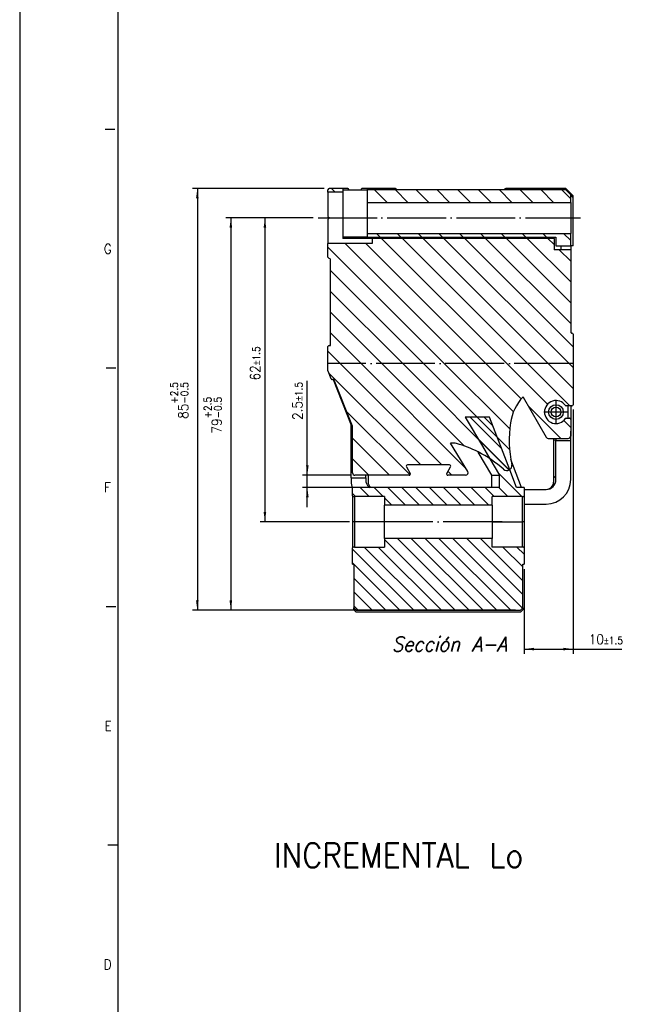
# Model space of a CAD drawing. Header units: inches. Extents: x -381 to 5845, y -418 to 176.
# Tile 2 of 26: x -381 to -257, y -252 to -51. Entities that reach past the tile are written whole.
import ezdxf

# ---------------------------------------------------------------- set-up
doc = ezdxf.new("R2010")
doc.units = ezdxf.units.IN
doc.linetypes.add('DOT_CENTER', pattern=[14, 12, -1, 0, -1])
doc.layers.add('1', color=7, linetype='Continuous')
doc.styles.add('CONVERTER_11', font='txt.shx', dxfattribs={"width": 0.9, "oblique": 15})
doc.styles.add('CONVERTER_12', font='txt.shx', dxfattribs={"width": 0.9})
doc.dimstyles.new('ME10_DIM_10', dxfattribs={"dimtxt": 2, "dimasz": 2, "dimexe": 1, "dimexo": 1, "dimgap": 1, "dimtad": 1, "dimdsep": 46, "dimtxsty": 'CONVERTER_12', "dimsah": 1, "dimcen": 0.09, "dimclrd": 2, "dimclre": 2, "dimclrt": 2, "dimadec": 0, "dimazin": 0, "dimtol": 1, "dimtp": 2.5, "dimtm": 0.5, "dimtfac": 0.75, "dimtdec": 1, "dimtix": 1, "dimtmove": 0, "dimatfit": 3, "dimfxl": 1, "dimtolj": 1, "dimtzin": 0, "dimarcsym": 0})
doc.dimstyles.new('ME10_DIM_11', dxfattribs={"dimtxt": 2, "dimasz": 2, "dimexe": 1, "dimexo": 1, "dimgap": 1, "dimtad": 1, "dimdsep": 46, "dimtxsty": 'CONVERTER_12', "dimsah": 1, "dimcen": 0.09, "dimclrd": 2, "dimclre": 2, "dimclrt": 2, "dimadec": 0, "dimazin": 0, "dimtol": 1, "dimtp": 2.5, "dimtm": 0.5, "dimtfac": 0.75, "dimtdec": 1, "dimtix": 1, "dimtmove": 0, "dimatfit": 3, "dimfxl": 1, "dimtolj": 1, "dimtzin": 0, "dimarcsym": 0})
doc.dimstyles.new('ME10_DIM_12', dxfattribs={"dimtxt": 2, "dimasz": 2, "dimexe": 1, "dimexo": 1, "dimgap": 1, "dimtad": 1, "dimdsep": 46, "dimtxsty": 'CONVERTER_12', "dimsah": 1, "dimcen": 0.09, "dimclrd": 2, "dimclre": 2, "dimclrt": 2, "dimadec": 0, "dimazin": 0, "dimtol": 1, "dimtp": 1.5, "dimtm": 1.5, "dimtfac": 0.75, "dimtdec": 1, "dimtix": 1, "dimtmove": 0, "dimatfit": 3, "dimfxl": 1, "dimtolj": 1, "dimtzin": 0, "dimarcsym": 0})
doc.dimstyles.new('ME10_DIM_13', dxfattribs={"dimtxt": 2, "dimasz": 2, "dimexe": 1, "dimexo": 1, "dimgap": 1, "dimtad": 1, "dimdsep": 46, "dimtxsty": 'CONVERTER_12', "dimsah": 1, "dimcen": 0.09, "dimclrd": 2, "dimclre": 2, "dimclrt": 2, "dimadec": 0, "dimazin": 0, "dimtol": 1, "dimtp": 1.5, "dimtm": 1.5, "dimtfac": 0.75, "dimtdec": 1, "dimtix": 1, "dimtmove": 0, "dimatfit": 3, "dimfxl": 1, "dimtolj": 1, "dimtzin": 0, "dimarcsym": 0})
doc.dimstyles.new('ME10_DIM_14', dxfattribs={"dimtxt": 2, "dimasz": 2, "dimexe": 1, "dimexo": 1, "dimgap": 1, "dimtad": 1, "dimdsep": 46, "dimtxsty": 'CONVERTER_12', "dimsah": 1, "dimcen": 0.09, "dimclrd": 2, "dimclre": 2, "dimclrt": 2, "dimadec": 0, "dimazin": 0, "dimtol": 1, "dimtp": 1.5, "dimtm": 1.5, "dimtfac": 0.75, "dimtdec": 1, "dimtix": 1, "dimtmove": 0, "dimatfit": 3, "dimfxl": 1, "dimtolj": 1, "dimtzin": 0, "dimarcsym": 0})
pattern_1 = [(-45, (0, 0), (2.121320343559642, 2.121320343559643), [])]
pattern_2 = [(-45, (0, 0), (1.414213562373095, 1.414213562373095), [])]

# ---------------------------------------------------------------- blocks, each defined once
blk = doc.blocks.new('Modulo_izq__L-KT___1', base_point=(-318.2514708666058, -149.9277451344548))
at = {"linetype": 'Continuous'}
h = blk.add_hatch(dxfattribs=at)
h.set_pattern_fill('_USER', color=254, scale=3, angle=-45, pattern_type=0)
h.set_pattern_definition(pattern_1)
edge = h.paths.add_edge_path()
edge.add_line((-318.2514699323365, -86.2761441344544), (-318.2514699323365, -85.7761441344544))
edge.add_arc((-318.0014699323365, -85.7761441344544), 0.25, 90, 180, ccw=False)
edge.add_line((-318.0014699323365, -85.5261441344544), (-315.2514699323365, -85.5261441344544))
edge.add_line((-315.2514699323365, -85.5261441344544), (-315.2514699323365, -86.2761441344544))
edge.add_line((-315.2514699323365, -86.2761441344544), (-318.2514699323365, -86.2761441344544))
h = blk.add_hatch(dxfattribs=at)
h.set_pattern_fill('_USER', color=254, scale=3, angle=-45, pattern_type=0)
h.set_pattern_definition(pattern_1)
h.paths.add_polyline_path([(-268.7514699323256, -86.82614413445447), (-269.7514699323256, -85.82614413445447), (-310.2514699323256, -85.82614413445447), (-310.2514699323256, -88.37614413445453), (-268.7514699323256, -88.37614413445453)])
h = blk.add_hatch(dxfattribs=at)
h.set_pattern_fill('_USER', color=254, scale=3, angle=-45, pattern_type=0)
h.set_pattern_definition(pattern_1)
edge = h.paths.add_edge_path()
edge.add_arc((-318.0014708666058, -117.7761436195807), 0.25, 90, 180, ccw=False)
edge.add_line((-318.0014708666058, -117.5261436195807), (-317.7514708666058, -117.5261436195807))
edge.add_line((-317.7514708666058, -117.5261436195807), (-317.7514708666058, -100.0261436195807))
edge.add_arc((-318.0014708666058, -100.0261436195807), 0.25, 0, 90)
edge.add_arc((-318.0014703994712, -99.52614408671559), 0.2499995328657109, 179.9998929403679, 269.999892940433, ccw=False)
edge.add_line((-318.2514699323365, -99.5261436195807), (-318.2514699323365, -96.7761441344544))
edge.add_line((-318.2514699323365, -96.7761441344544), (-309.2514699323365, -96.7761441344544))
edge.add_line((-309.2514699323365, -96.7761441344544), (-309.2514699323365, -95.72614413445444))
edge.add_line((-309.2514699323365, -95.72614413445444), (-272.1514699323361, -95.72614413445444))
edge.add_line((-272.1514699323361, -95.72614413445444), (-272.1514699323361, -98.02614413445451))
edge.add_line((-272.1514699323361, -98.02614413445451), (-268.755034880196, -98.02614361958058))
edge.add_line((-268.755034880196, -98.02614361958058), (-268.755034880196, -114.7761441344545))
edge.add_arc((-268.5032586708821, -114.7743680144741), 0.2517824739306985, 180.4041783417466, 270.4070499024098)
edge.add_arc((-268.5014699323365, -115.2761441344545), 0.25, 0, 90, ccw=False)
edge.add_line((-268.2514699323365, -115.2761441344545), (-268.2514699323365, -121.2394946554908))
edge.add_line((-268.2514699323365, -121.2394946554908), (-318.2514708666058, -121.2394946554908))
edge.add_line((-318.2514708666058, -121.2394946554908), (-318.2514708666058, -117.7761436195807))
h = blk.add_hatch(dxfattribs=at)
h.set_pattern_fill('_USER', color=254, scale=3, angle=-45, pattern_type=0)
h.set_pattern_definition(pattern_1)
h.paths.add_polyline_path([(-271.7514699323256, -97.22614413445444), (-268.7544643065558, -97.22614513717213), (-268.7514699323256, -94.67614413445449), (-310.2514699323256, -94.67614413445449), (-310.2514699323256, -95.42614413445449), (-271.7514699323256, -95.42614413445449)])
h = blk.add_hatch(dxfattribs=at)
h.set_pattern_fill('_USER', color=254, scale=3, angle=-45, pattern_type=0)
h.set_pattern_definition(pattern_1)
edge = h.paths.add_edge_path()
edge.add_arc((-273.3205170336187, -136.0261442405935), 0.4999994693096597, 209.8943864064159, 269.9999789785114)
edge.add_line((-273.3205172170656, -136.5261437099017), (-269.2514699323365, -136.5261437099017))
edge.add_arc((-269.2514697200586, -136.0261439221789), 0.4999997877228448, 269.9999756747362, 359.9999756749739)
edge.add_line((-268.7514699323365, -136.0261441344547), (-268.755034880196, -132.6299458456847))
edge.add_arc((-269.0032459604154, -132.6281570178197), 0.2482175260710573, 359.5870832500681, 449.5900378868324)
edge.add_line((-269.0014699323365, -132.3799458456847), (-269.6574171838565, -132.3799458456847))
edge.add_arc((-269.6574171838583, -132.5799458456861), 0.2000000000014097, 89.99999999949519, 145.3454309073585)
edge.add_arc((-271.7550349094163, -131.1299458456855), 2.350000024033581, 34.65456868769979, 325.3454313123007, ccw=False)
edge.add_arc((-269.6574171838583, -129.6799458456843), 0.2000000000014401, 214.6545690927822, 270.0000000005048)
edge.add_line((-269.6574171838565, -129.8799458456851), (-268.5014699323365, -129.8799458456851))
edge.add_arc((-268.5014699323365, -129.6299458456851), 0.25, 270, 360)
edge.add_line((-268.2514699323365, -129.6299458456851), (-268.2514699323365, -121.2394946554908))
edge.add_line((-268.2514699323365, -121.2394946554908), (-318.2514708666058, -121.2394946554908))
edge.add_line((-318.2514708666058, -121.2394946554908), (-318.2514708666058, -122.7296281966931))
edge.add_arc((-318.0014708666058, -122.7296281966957), 0.25, 179.999999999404, 201.3067196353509)
edge.add_line((-318.2343830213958, -122.8204683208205), (-317.6303858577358, -124.3691042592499))
edge.add_arc((-317.3974808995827, -124.2782668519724), 0.2499923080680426, 201.3067388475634, 291.6884846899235)
edge.add_arc((-317.2127017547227, -124.7428683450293), 0.2500055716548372, 21.604849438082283, 111.68846547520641, ccw=False)
edge.add_line((-316.9802602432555, -124.6508154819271), (-313.2690346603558, -134.0219839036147))
edge.add_arc((-313.5014708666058, -134.1140346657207), 0.2499998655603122, 5.458937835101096e-07, 21.604849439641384, ccw=False)
edge.add_line((-313.2514710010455, -134.1140346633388), (-313.2514709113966, -143.5261436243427))
edge.add_arc((-312.7514708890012, -143.5261435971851), 0.5000000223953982, 180.0000031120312, 270.0000025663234)
edge.add_line((-312.7514708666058, -144.0261436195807), (-301.684483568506, -144.0261436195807))
edge.add_arc((-301.6844835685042, -143.7761436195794), 0.2500000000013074, 269.9999999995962, 389.999999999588)
edge.add_line((-301.4679772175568, -143.6511436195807), (-302.2474000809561, -142.3011436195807))
edge.add_arc((-302.0308937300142, -142.1761436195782), 0.2499999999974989, 90.00000000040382, 210.0000000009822, ccw=False)
edge.add_line((-302.030893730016, -141.9261436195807), (-293.4720480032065, -141.9261436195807))
edge.add_arc((-293.4720480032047, -142.1761436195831), 0.2500000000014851, -29.999999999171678, 90.00000000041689, ccw=False)
edge.add_line((-293.2555416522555, -142.3011436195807), (-294.0349645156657, -143.6511436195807))
edge.add_arc((-293.8184581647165, -143.7761436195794), 0.2500000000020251, 150.000000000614, 270)
edge.add_line((-293.8184581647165, -144.0261436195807), (-290.1897402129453, -144.0261436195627))
edge.add_arc((-290.1897402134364, -143.5261436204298), 0.4999999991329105, 270.0000000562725, 391.0161127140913)
edge.add_line((-289.7612290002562, -143.2685040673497), (-293.2423778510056, -137.4785882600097))
edge.add_arc((-292.8186940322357, -140.4485195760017), 2.999999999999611, 74.41378554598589, 98.11890804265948, ccw=False)
edge.add_arc((-298.4611435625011, -160.6762916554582), 24.00000000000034, 63.1624949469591, 74.41378554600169, ccw=False)
edge.add_arc((-298.4611435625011, -160.6762916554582), 24.00000000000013, 48.068293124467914, 63.1624949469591, ccw=False)
edge.add_arc((-281.7550348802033, -142.0777451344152), 1.000000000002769, 228.0682931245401, 371.9317068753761)
edge.add_arc((-257.2951667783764, -136.9091038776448), 23.99999999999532, 171.5012243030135, 191.9317068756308, ccw=False)
edge.add_arc((-271.1414330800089, -134.8400679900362), 9.99999999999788, 137.1190173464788, 171.5012243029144, ccw=False)
edge.add_arc((-278.2211745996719, -128.003315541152), 0.2499997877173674, 187.3483929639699, 209.8944074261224)
edge.add_line((-278.437910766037, -128.1279162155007), (-273.7539893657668, -136.2753453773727))
at = {"color": 7, "linetype": 'Continuous'}
for p, q in [((-318.2514699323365, -86.2761441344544), (-318.2514699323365, -85.7761441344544)), ((-318.2514699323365, -86.2761441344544), (-318.2514699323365, -91.22614413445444)), ((-315.2514699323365, -86.2761441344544), (-318.2514699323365, -86.2761441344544)), ((-315.2514699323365, -85.5261441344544), (-318.0014699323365, -85.5261441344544)), ((-314.2514699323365, -85.5261441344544), (-315.2514699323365, -85.5261441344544)), ((-315.2514699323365, -85.5261441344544), (-315.2514699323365, -86.2761441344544)), ((-315.2514699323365, -85.82614413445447), (-310.2514699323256, -85.82614413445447)), ((-315.2514699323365, -86.2761441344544), (-315.2514699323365, -95.72614413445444)), ((-314.2086925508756, -85.52983093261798), (-314.2514699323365, -85.5261441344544)), ((-314.1735706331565, -85.53858947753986), (-314.2086925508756, -85.52983093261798)), ((-314.1277217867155, -85.55891799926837), (-314.1735706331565, -85.53858947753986)), ((-314.0968608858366, -85.57968521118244), (-314.1277217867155, -85.55891799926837)), ((-314.0381717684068, -85.645740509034), (-314.0968608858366, -85.57968521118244)), ((-314.0167865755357, -85.68998718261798), (-314.0381717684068, -85.645740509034)), ((-314.0116176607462, -85.70564270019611), (-314.0167865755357, -85.68998718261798)), ((-314.0040950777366, -85.73999786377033), (-314.0116176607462, -85.70564270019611)), ((-314.0014699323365, -85.7761441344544), (-314.0040950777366, -85.73999786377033)), ((-314.0014699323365, -85.82614328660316), (-314.0014699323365, -85.7761441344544)), ((-311.4904041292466, -85.70259094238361), (-311.5014699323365, -85.77614413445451)), ((-311.5014699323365, -85.82614328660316), (-311.5014699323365, -85.77614413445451)), ((-311.4824352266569, -85.68045806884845), (-311.4904041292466, -85.70259094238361)), ((-311.458463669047, -85.63594818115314), (-311.4824352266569, -85.68045806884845)), ((-311.3890781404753, -85.56742477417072), (-311.458463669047, -85.63594818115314)), ((-311.3470325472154, -85.54512786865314), (-311.3890781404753, -85.56742477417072)), ((-311.3231220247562, -85.53663253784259), (-311.3470325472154, -85.54512786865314)), ((-311.2514699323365, -85.52614413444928), (-311.3231220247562, -85.53663253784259)), ((-310.2514699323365, -85.52614413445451), (-311.2514699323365, -85.52614413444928)), ((-310.2514699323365, -85.52614413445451), (-310.2514699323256, -85.82614413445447)), ((-304.5014699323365, -85.52614413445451), (-310.2514699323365, -85.52614413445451)), ((-310.2514699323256, -85.82614413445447), (-310.2514699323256, -88.37614413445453)), ((-269.7514699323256, -85.82614413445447), (-310.2514699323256, -85.82614413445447)), ((-304.2415242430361, -85.82614231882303), (-304.2514699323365, -85.77614413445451)), ((-282.2514699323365, -85.7761441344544), (-282.2614152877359, -85.8261423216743)), ((-270.2225377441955, -85.52614413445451), (-282.0014699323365, -85.52614413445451)), ((-269.7514699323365, -85.52614413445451), (-270.2225377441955, -85.52614413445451)), ((-270.2225377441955, -85.82614339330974), (-270.2225377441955, -85.52614413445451)), ((-268.2514699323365, -87.02614413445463), (-269.7514699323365, -85.52614413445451)), ((-269.7514699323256, -85.82614413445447), (-268.7514699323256, -86.82614413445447)), ((-310.2514699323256, -88.37614413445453), (-310.2514699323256, -91.52614413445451)), ((-310.2514699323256, -88.37614413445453), (-268.7514699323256, -88.37614413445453)), ((-268.7514699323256, -88.37614413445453), (-268.7514699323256, -86.82614413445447)), ((-268.2514699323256, -87.32614413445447), (-268.7514699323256, -86.82614413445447)), ((-268.7514699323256, -88.37614413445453), (-268.7514699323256, -91.52614413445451)), ((-268.2514699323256, -87.32614413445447), (-268.2514699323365, -87.02614413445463)), ((-268.2514699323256, -97.22614413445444), (-268.2514699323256, -87.32614413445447)), ((-318.2514699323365, -91.22614413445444), (-317.9514706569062, -91.52614340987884)), ((-317.9514706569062, -91.52614340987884), (-318.2514699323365, -91.82614268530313)), ((-318.2514699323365, -91.82614268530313), (-318.2514699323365, -96.7761441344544)), ((-310.2514699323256, -91.52614413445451), (-310.2514699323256, -94.67614413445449)), ((-268.7514699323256, -91.52614413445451), (-268.7514699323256, -94.67614413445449)), ((-310.2514699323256, -95.42614413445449), (-315.2514699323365, -95.42614413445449)), ((-309.2514699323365, -95.72614413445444), (-315.2514699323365, -95.72614413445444)), ((-312.7514699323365, -95.72614413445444), (-312.7514699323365, -95.42614494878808)), ((-310.2514699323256, -94.67614413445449), (-310.2514699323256, -95.42614413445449)), ((-310.2514699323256, -94.67614413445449), (-268.7514699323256, -94.67614413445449)), ((-310.2514699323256, -95.42614413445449), (-271.7514699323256, -95.42614413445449)), ((-309.2514699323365, -95.72614413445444), (-309.2514699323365, -96.7761441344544)), ((-272.1514699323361, -95.72614413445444), (-309.2514699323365, -95.72614413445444)), ((-277.1514699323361, -95.72614413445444), (-277.1514699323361, -95.42614488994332)), ((-272.1514699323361, -95.72614413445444), (-272.1514699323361, -95.42614504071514)), ((-272.1514699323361, -95.72614413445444), (-272.1514699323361, -98.02614413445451)), ((-271.7514699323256, -95.42614413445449), (-271.7514699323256, -97.22614413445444)), ((-268.7544643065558, -97.22614513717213), (-268.7514699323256, -94.67614413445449)), ((-318.2514699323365, -99.5261436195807), (-318.2514699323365, -96.7761441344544)), ((-309.2514699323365, -96.7761441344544), (-318.2514699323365, -96.7761441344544)), ((-268.755034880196, -98.02614361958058), (-272.1514699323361, -98.02614413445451)), ((-271.7514699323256, -97.22614413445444), (-268.7544643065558, -97.22614513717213)), ((-270.6870038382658, -98.02614413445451), (-270.6870038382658, -97.22614489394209)), ((-268.7544643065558, -97.22614513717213), (-268.755034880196, -98.02614361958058)), ((-268.755034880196, -98.02614361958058), (-268.755034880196, -114.7761441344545)), ((-268.2514699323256, -97.22614413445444), (-268.7544643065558, -97.22614513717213)), ((-317.7514708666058, -117.5261436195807), (-317.755034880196, -99.98616278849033)), ((-317.7514708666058, -117.5261436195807), (-317.7514708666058, -100.0261436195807)), ((-268.2514699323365, -115.2761441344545), (-268.2514699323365, -121.2394946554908)), ((-318.2514708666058, -121.2394946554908), (-318.2514708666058, -117.7761436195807)), ((-318.0014708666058, -117.5261436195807), (-317.7514708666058, -117.5261436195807)), ((-318.2514708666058, -122.7296281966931), (-318.2514708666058, -121.2394946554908)), ((-268.2514699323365, -121.2394946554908), (-268.2514699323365, -129.6299458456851)), ((-317.6303858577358, -124.3691042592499), (-318.2343830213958, -122.8204683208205)), ((-317.1846137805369, -124.4945422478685), (-313.5550348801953, -133.8277451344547)), ((-313.2690346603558, -134.0219839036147), (-316.9802602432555, -124.6508154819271)), ((-278.437910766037, -128.1279162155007), (-273.7539893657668, -136.2753453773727)), ((-268.5014699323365, -129.8799458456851), (-269.6574171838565, -129.8799458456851)), ((-269.2550358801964, -132.3799458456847), (-269.2550358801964, -129.8799458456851)), ((-268.755034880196, -129.8799479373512), (-268.755034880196, -132.5899508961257)), ((-269.6574171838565, -132.3799458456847), (-269.0014699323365, -132.3799458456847)), ((-313.5550348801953, -142.5277451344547), (-313.5550348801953, -133.8277451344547)), ((-313.2514709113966, -143.5261436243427), (-313.2514710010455, -134.1140346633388)), ((-268.755034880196, -132.6299458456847), (-268.7514699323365, -136.0261441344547)), ((-273.3205172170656, -136.5261437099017), (-269.2514699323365, -136.5261437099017)), ((-272.255034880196, -136.5261437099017), (-272.255034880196, -145.4277448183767)), ((-271.755034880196, -136.5261437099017), (-271.755034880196, -137.0277451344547)), ((-268.7525180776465, -135.0277451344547), (-268.7250348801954, -135.0277451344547)), ((-268.7250348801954, -137.0077451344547), (-268.7250348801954, -135.0277451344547)), ((-289.7612290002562, -143.2685040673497), (-293.2423778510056, -137.4785882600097)), ((-272.2550351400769, -136.8366101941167), (-271.755034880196, -136.8803544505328)), ((-271.755034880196, -144.9277451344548), (-271.755034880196, -137.0277451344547)), ((-268.755034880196, -137.0277451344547), (-271.755034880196, -137.0277451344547)), ((-268.7650348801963, -137.0077451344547), (-268.7250348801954, -137.0077451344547)), ((-268.7650348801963, -137.0077451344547), (-268.755034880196, -137.0277451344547)), ((-268.755034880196, -144.9277451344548), (-268.755034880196, -137.0277451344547)), ((-313.2514709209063, -142.5277451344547), (-313.5550348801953, -142.5277451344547)), ((-313.5550348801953, -144.5277451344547), (-313.5550348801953, -142.5277451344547)), ((-302.2474000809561, -142.3011436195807), (-301.4679772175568, -143.6511436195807)), ((-293.4720480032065, -141.9261436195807), (-302.030893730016, -141.9261436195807)), ((-294.0349645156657, -143.6511436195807), (-293.2555416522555, -142.3011436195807)), ((-313.5550348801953, -144.5277451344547), (-310.5550348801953, -144.5277451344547)), ((-313.5550348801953, -144.5277451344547), (-313.5550348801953, -144.9277451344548)), ((-301.684483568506, -144.0261436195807), (-312.7514708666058, -144.0261436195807)), ((-310.5550348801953, -144.5277451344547), (-310.5550348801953, -144.0261436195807)), ((-310.5550348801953, -144.5277451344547), (-310.5550348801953, -144.9277451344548)), ((-310.0553738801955, -144.0261436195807), (-310.0553738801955, -145.4277448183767)), ((-290.1897402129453, -144.0261436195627), (-293.8184581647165, -144.0261436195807)), ((-313.361345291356, -146.3059329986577), (-313.2514839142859, -146.6077729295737)), ((-309.8932971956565, -146.4140357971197), (-309.7389877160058, -146.5261478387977)), ((-309.559547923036, -146.5261478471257), (-309.6160335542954, -146.4884052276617)), ((-278.2514680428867, -146.9277451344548), (-273.755034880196, -146.9277451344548)), ((-278.2514680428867, -149.9277451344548), (-273.755034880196, -149.9277451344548))]:
    blk.add_line(p, q, dxfattribs=at)
at = {"color": 2, "linetype": 'DOT_CENTER'}
blk.add_line((-268.2514699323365, -121.2394946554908), (-318.2514708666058, -121.2394946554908), dxfattribs=at)
blk.add_line((-268.2514699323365, -121.2394946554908), (-318.2514708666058, -121.2394946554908), dxfattribs=at)
at = {"color": 7, "linetype": 'Continuous'}
for radius in [1.5, 1]:
    blk.add_circle((-271.755034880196, -131.1303544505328), radius, dxfattribs=at)
for centre, radius, start, end in [((-318.0014699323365, -85.7761441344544), 0.25, 90, 180), ((-304.5014699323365, -85.77614413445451), 0.25, 0, 90), ((-282.0014699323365, -85.7761441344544), 0.2499999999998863, 90, 180), ((-318.0014703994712, -99.52614408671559), 0.2499995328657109, 179.9998929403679, 269.9998929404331), ((-318.0014708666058, -100.0261436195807), 0.25, 0, 90), ((-268.5032586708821, -114.7743680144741), 0.2517824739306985, 180.4041783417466, 270.4070499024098), ((-268.5014699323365, -115.2761441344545), 0.25, 0, 90), ((-318.0014708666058, -117.7761436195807), 0.25, 90, 180), ((-318.0014708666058, -122.7296281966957), 0.25, 179.999999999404, 201.3067196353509), ((-317.3974808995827, -124.2782668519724), 0.2499923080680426, 201.3067388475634, 291.6884846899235), ((-317.2127017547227, -124.7428683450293), 0.2500055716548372, 21.60484943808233, 111.6884654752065), ((-271.1414330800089, -134.8400679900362), 9.99999999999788, 137.1190173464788, 171.5012243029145), ((-278.2211745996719, -128.003315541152), 0.2499997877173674, 187.3483929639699, 209.8944074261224), ((-271.7550349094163, -131.1299458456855), 2.350000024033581, 34.65456868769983, 325.3454313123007), ((-269.6574171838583, -129.6799458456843), 0.2000000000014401, 214.6545690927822, 270.0000000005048), ((-268.5014699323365, -129.6299458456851), 0.25, 270, 0), ((-269.6574171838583, -132.5799458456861), 0.2000000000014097, 89.99999999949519, 145.3454309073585), ((-269.0032459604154, -132.6281570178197), 0.2482175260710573, 359.5870832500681, 89.59003788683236), ((-313.5014708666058, -134.1140346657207), 0.2499998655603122, 5.458938e-07, 21.60484943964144), ((-257.2951667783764, -136.9091038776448), 23.99999999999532, 171.5012243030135, 191.9317068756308), ((-273.3205170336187, -136.0261442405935), 0.4999994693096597, 209.8943864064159, 269.9999789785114), ((-269.2514697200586, -136.0261439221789), 0.4999997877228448, 269.9999756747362, 359.9999756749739), ((-292.8186940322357, -140.4485195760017), 2.999999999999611, 74.41378554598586, 98.11890804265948), ((-298.4611435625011, -160.6762916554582), 24.00000000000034, 63.16249494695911, 74.41378554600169), ((-298.4611435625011, -160.6762916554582), 24.00000000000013, 48.06829312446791, 63.16249494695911), ((-302.0308937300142, -142.1761436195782), 0.2499999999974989, 90.00000000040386, 210.0000000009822), ((-293.4720480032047, -142.1761436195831), 0.2500000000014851, 330.0000000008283, 90.00000000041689), ((-281.7550348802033, -142.0777451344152), 1.000000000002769, 228.0682931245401, 11.93170687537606), ((-312.7514708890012, -143.5261435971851), 0.5000000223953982, 180.0000031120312, 270.0000025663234), ((-301.6844835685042, -143.7761436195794), 0.2500000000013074, 269.9999999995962, 29.99999999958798), ((-293.8184581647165, -143.7761436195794), 0.2500000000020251, 150.000000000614, 270), ((-290.1897402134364, -143.5261436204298), 0.4999999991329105, 270.0000000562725, 31.01611271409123), ((-272.255034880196, -143.9277451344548), 0.5, 270, 0), ((-308.5550338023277, -144.9277528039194), 5.000001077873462, 179.9999121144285, 195.9999179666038), ((-308.5550341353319, -144.9277468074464), 2.000000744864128, 179.9999520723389, 227.9999479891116), ((-308.5553739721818, -145.4277445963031), 1.499999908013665, 180.000008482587, 225.0000283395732), ((-273.755034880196, -144.9277451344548), 5, 270, 0), ((-273.755034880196, -144.9277451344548), 2, 270, 0), ((-273.7550350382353, -145.4277449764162), 1.500000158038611, 270.0000060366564, 6.03666297e-06)]:
    blk.add_arc(centre, radius, start, end, dxfattribs=at)
at = {"layer": '1', "color": 2, "linetype": 'DOT_CENTER'}
for p, q in [((-320.2514699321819, -91.52614413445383), (-266.751469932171, -91.52614413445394)), ((-320.2514699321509, -91.52614413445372), (-266.75146993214, -91.52614413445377)), ((-271.755034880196, -128.6303544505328), (-271.755034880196, -133.6303544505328)), ((-269.255034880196, -131.1303544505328), (-274.255034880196, -131.1303544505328))]:
    blk.add_line(p, q, dxfattribs=at)
blk = doc.blocks.new('CABEZA__2', base_point=(-313.2514708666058, -171.9738496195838))
at = {"linetype": 'Continuous'}
h = blk.add_hatch(dxfattribs=at)
h.set_pattern_fill('_USER', color=254, scale=2, angle=-45, pattern_type=0)
h.set_pattern_definition(pattern_2)
edge = h.paths.add_edge_path()
edge.add_line((-309.7571672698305, -146.526143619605), (-313.2514708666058, -146.5261436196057))
edge.add_line((-313.2514708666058, -146.5261436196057), (-313.2514708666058, -148.2210632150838))
edge.add_arc((-312.8514708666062, -147.7738496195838), 0.5999999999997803, 228.1896851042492, 270)
edge.add_line((-312.8514708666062, -148.3738496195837), (-306.7514708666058, -148.3738496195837))
edge.add_line((-306.7514708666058, -148.3738496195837), (-306.7514708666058, -150.1238496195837))
edge.add_line((-306.7514708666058, -150.1238496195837), (-284.7514708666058, -150.1238496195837))
edge.add_line((-284.7514708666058, -150.1238496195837), (-284.7514708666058, -148.3738496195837))
edge.add_line((-284.7514708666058, -148.3738496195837), (-278.6514708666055, -148.3738496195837))
edge.add_arc((-278.6514708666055, -147.7738496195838), 0.5999999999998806, 270, 311.8103148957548)
edge.add_line((-278.2514708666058, -148.2210632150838), (-278.2514708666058, -146.5261436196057))
edge.add_line((-278.2514708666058, -146.5261436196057), (-279.770392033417, -146.5261436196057))
edge.add_line((-279.770392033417, -146.5261436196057), (-281.1566648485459, -142.9455204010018))
edge.add_line((-281.1566648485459, -142.9455204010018), (-281.1769707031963, -142.8930755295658))
edge.add_line((-281.1769707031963, -142.8930755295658), (-282.5430173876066, -139.3649234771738))
edge.add_line((-282.5430173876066, -139.3649234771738), (-285.3160055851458, -132.2038496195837))
edge.add_line((-285.3160055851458, -132.2038496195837), (-290.2461372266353, -132.2038496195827))
edge.add_line((-290.2461372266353, -132.2038496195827), (-286.7634611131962, -138.1104679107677))
edge.add_line((-286.7634611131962, -138.1104679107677), (-285.2475954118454, -140.6797733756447))
edge.add_line((-285.2475954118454, -140.6797733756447), (-283.2791688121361, -144.0161436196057))
edge.add_line((-283.2791688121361, -144.0161436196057), (-283.2791688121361, -146.5261436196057))
edge.add_line((-283.2791688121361, -146.5261436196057), (-309.576902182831, -146.526143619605))
edge.add_line((-309.576902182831, -146.526143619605), (-309.7571672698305, -146.526143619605))
h = blk.add_hatch(dxfattribs=at)
h.set_pattern_fill('_USER', color=254, scale=2, angle=-45, pattern_type=0)
h.set_pattern_definition(pattern_2)
edge = h.paths.add_edge_path()
edge.add_line((-306.7514708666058, -158.6738496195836), (-312.8514708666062, -158.6738496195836))
edge.add_arc((-312.8514708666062, -159.2738496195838), 0.6000000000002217, 90, 131.8103148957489)
edge.add_line((-313.2514708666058, -158.8266360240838), (-313.2514708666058, -162.1738496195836))
edge.add_line((-313.2514708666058, -162.1738496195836), (-313.0014708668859, -162.1738496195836))
edge.add_line((-313.0014708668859, -162.1738496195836), (-313.0014708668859, -171.0738496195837))
edge.add_line((-313.0014708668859, -171.0738496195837), (-312.5014708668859, -171.5738496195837))
edge.add_line((-312.5014708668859, -171.5738496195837), (-279.0014708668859, -171.5738496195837))
edge.add_line((-279.0014708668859, -171.5738496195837), (-278.5014708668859, -171.0738496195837))
edge.add_line((-278.5014708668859, -171.0738496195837), (-278.5014708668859, -162.1738496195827))
edge.add_line((-278.5014708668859, -162.1738496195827), (-278.2514708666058, -162.1738496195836))
edge.add_line((-278.2514708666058, -162.1738496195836), (-278.2514708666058, -158.8266360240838))
edge.add_arc((-278.6514708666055, -159.2738496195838), 0.5999999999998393, 48.189685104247, 90)
edge.add_line((-278.6514708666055, -158.6738496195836), (-284.7514708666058, -158.6738496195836))
edge.add_line((-284.7514708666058, -158.6738496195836), (-284.7514708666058, -156.9238496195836))
edge.add_line((-284.7514708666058, -156.9238496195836), (-306.7514708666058, -156.9238496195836))
edge.add_line((-306.7514708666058, -156.9238496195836), (-306.7514708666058, -158.6738496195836))
at = {"color": 7, "linetype": 'Continuous'}
for p, q in [((-290.2461372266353, -132.2038496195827), (-286.7634611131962, -138.1104679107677)), ((-285.3160055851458, -132.2038496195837), (-290.2461372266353, -132.2038496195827)), ((-282.5430173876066, -139.3649234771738), (-285.3160055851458, -132.2038496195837)), ((-286.7634611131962, -138.1104679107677), (-285.2475954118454, -140.6797733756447)), ((-284.8544340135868, -144.0161380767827), (-287.5955372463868, -139.3136798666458)), ((-281.1769707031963, -142.8930755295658), (-282.5430173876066, -139.3649234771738)), ((-285.2475954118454, -140.6797733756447), (-283.2791688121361, -144.0161436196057)), ((-278.7505826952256, -146.5261478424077), (-280.9384629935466, -140.8453383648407)), ((-284.8544340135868, -146.5261478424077), (-284.8544340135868, -144.0161380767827)), ((-284.8544340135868, -144.0161380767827), (-283.2791688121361, -144.0161436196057)), ((-283.2791688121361, -146.5261436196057), (-283.2791688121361, -144.0161436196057)), ((-281.1566648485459, -142.9455204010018), (-281.1769707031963, -142.8930755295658)), ((-279.770392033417, -146.5261436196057), (-281.1566648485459, -142.9455204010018)), ((-313.2514708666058, -148.2210632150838), (-313.2514708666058, -146.5261436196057)), ((-309.7571672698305, -146.526143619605), (-313.2514708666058, -146.5261436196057)), ((-309.576902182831, -146.526143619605), (-309.7571672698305, -146.526143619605)), ((-283.2791688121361, -146.5261436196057), (-309.576902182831, -146.526143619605)), ((-278.2514708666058, -146.5261436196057), (-279.770392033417, -146.5261436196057)), ((-278.2514708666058, -146.5261436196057), (-278.2514708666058, -148.2210632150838)), ((-313.2514708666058, -148.2210632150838), (-313.2514708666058, -153.5238496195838)), ((-312.8514708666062, -148.3738496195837), (-312.8514708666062, -153.5238496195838)), ((-306.7514708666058, -148.3738496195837), (-312.8514708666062, -148.3738496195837)), ((-306.7514708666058, -148.3738496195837), (-306.7514708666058, -150.1238496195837)), ((-284.7514708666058, -150.1238496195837), (-284.7514708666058, -148.3738496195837)), ((-278.6514708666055, -148.3738496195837), (-284.7514708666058, -148.3738496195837)), ((-278.6514708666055, -148.3738496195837), (-278.6514708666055, -153.5238496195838)), ((-278.2514708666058, -148.2210632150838), (-278.2514708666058, -153.5238496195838)), ((-306.7514708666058, -152.1738496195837), (-306.7514708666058, -150.1238496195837)), ((-284.7514708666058, -150.1238496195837), (-306.7514708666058, -150.1238496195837)), ((-284.7514708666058, -150.1238496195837), (-284.7514708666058, -156.9238496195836)), ((-306.7514708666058, -156.9238496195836), (-306.7514708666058, -152.1738496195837)), ((-313.2514708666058, -153.5238496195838), (-313.2514708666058, -158.8266360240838)), ((-312.8514708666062, -153.5238496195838), (-313.2514708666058, -153.5238496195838)), ((-306.7514708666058, -153.5238496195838), (-312.8514708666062, -153.5238496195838)), ((-312.8514708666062, -153.5238496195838), (-312.8514708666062, -158.6738496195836)), ((-284.7514708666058, -153.5238496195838), (-278.6514708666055, -153.5238496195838)), ((-278.6514708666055, -153.5238496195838), (-278.6514708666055, -158.6738496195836)), ((-278.2514708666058, -153.5238496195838), (-278.6514708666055, -153.5238496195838)), ((-278.2514708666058, -153.5238496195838), (-278.2514708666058, -158.8266360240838)), ((-312.8514708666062, -158.6738496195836), (-306.7514708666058, -158.6738496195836)), ((-306.7514708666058, -156.9238496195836), (-306.7514708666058, -158.6738496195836)), ((-284.7514708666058, -156.9238496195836), (-306.7514708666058, -156.9238496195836)), ((-284.7514708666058, -158.6738496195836), (-284.7514708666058, -156.9238496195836)), ((-278.6514708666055, -158.6738496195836), (-284.7514708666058, -158.6738496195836)), ((-313.2514708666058, -162.1738496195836), (-313.2514708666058, -158.8266360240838)), ((-278.2514708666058, -158.8266360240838), (-278.2514708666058, -162.1738496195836)), ((-313.2514708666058, -162.1738496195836), (-313.0014708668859, -162.1738496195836)), ((-313.0014708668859, -162.1738496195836), (-313.0014708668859, -171.0738496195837)), ((-278.5014708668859, -162.1738496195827), (-278.2514708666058, -162.1738496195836)), ((-278.5014708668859, -171.0738496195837), (-278.5014708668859, -162.1738496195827)), ((-313.0014708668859, -171.4738496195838), (-313.0014708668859, -171.0738496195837)), ((-312.5014708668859, -171.5738496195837), (-313.0014708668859, -171.0738496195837)), ((-312.5014708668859, -171.9738496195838), (-313.0014708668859, -171.4738496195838)), ((-312.5014708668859, -171.5738496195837), (-279.0014708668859, -171.5738496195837)), ((-279.0014708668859, -171.9738496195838), (-312.5014708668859, -171.9738496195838)), ((-278.5014708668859, -171.0738496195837), (-279.0014708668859, -171.5738496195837)), ((-279.0014708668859, -171.9738496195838), (-278.5014708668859, -171.4738496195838)), ((-278.5014708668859, -171.0738496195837), (-278.5014708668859, -171.4738496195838))]:
    blk.add_line(p, q, dxfattribs=at)
for centre, radius, start, end in [((-312.8514708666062, -147.7738496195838), 0.5999999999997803, 228.1896851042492, 270), ((-278.6514708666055, -147.7738496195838), 0.5999999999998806, 270, 311.8103148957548), ((-312.8514708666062, -159.2738496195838), 0.6000000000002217, 90, 131.8103148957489), ((-278.6514708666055, -159.2738496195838), 0.5999999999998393, 48.189685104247, 90)]:
    blk.add_arc(centre, radius, start, end, dxfattribs=at)
at = {"layer": '1', "color": 2, "linetype": 'DOT_CENTER'}
blk.add_line((-282.751470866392, -153.5238496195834), (-308.7514708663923, -153.5238496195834), dxfattribs=at)
blk = doc.blocks.new('L-48__3', base_point=(-318.2514708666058, -171.9738496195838))
for name, p in [('Modulo_izq__L-KT___1', (-318.2514708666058, -149.9277451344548)), ('CABEZA__2', (-313.2514708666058, -171.9738496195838))]:
    blk.add_blockref(name, p)
blk = doc.blocks.new('*D67')
at = {"layer": '1', "color": 2, "linetype": 'Continuous'}
for p, q in [((-319.0014699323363, -85.52614413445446), (-345.8988666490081, -85.52614413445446)), ((-344.8988666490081, -85.52614413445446), (-344.8988666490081, -171.5738496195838)), ((-313.5014708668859, -171.5738496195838), (-345.8988666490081, -171.5738496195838))]:
    blk.add_line(p, q, dxfattribs=at)
at = {"layer": '1', "color": 2}
for points in [[(-344.6355616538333, -87.52614413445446), (-345.1621716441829, -87.52614413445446), (-344.8988666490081, -85.52614413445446)], [(-345.1621716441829, -169.5738496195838), (-344.6355616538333, -169.5738496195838), (-344.8988666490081, -171.5738496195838)]]:
    blk.add_solid(points, dxfattribs=at)
at = {"layer": '1', "color": 2, "insert": (-346.7738666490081, -132.5187468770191), "char_height": 2, "attachment_point": 7, "rotation": 90, "line_spacing_factor": 0.60024009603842, "style": 'CONVERTER_12'}
blk.add_mtext('\\C2;85\\C2;\\H1.5;\\S+2.5^ -0.5;', dxfattribs=at)
blk = doc.blocks.new('*D68')
at = {"layer": '1', "color": 2, "linetype": 'Continuous'}
for p, q in [((-321.2514699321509, -91.52614413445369), (-339.067491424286, -91.52614413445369)), ((-338.067491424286, -91.52614413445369), (-338.067491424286, -171.5738496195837)), ((-280.0014708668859, -171.5738496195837), (-339.067491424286, -171.5738496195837))]:
    blk.add_line(p, q, dxfattribs=at)
at = {"layer": '1', "color": 2}
for points in [[(-337.8041864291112, -93.52614413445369), (-338.3307964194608, -93.52614413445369), (-338.067491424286, -91.52614413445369)], [(-338.3307964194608, -169.5738496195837), (-337.8041864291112, -169.5738496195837), (-338.067491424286, -171.5738496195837)]]:
    blk.add_solid(points, dxfattribs=at)
at = {"layer": '1', "color": 2, "insert": (-339.942491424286, -135.5187468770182), "char_height": 2, "attachment_point": 7, "rotation": 90, "line_spacing_factor": 0.60024009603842, "style": 'CONVERTER_12'}
blk.add_mtext('\\C2;79\\C2;\\H1.5;\\S+2.5^ -0.5;', dxfattribs=at)
blk = doc.blocks.new('*D69')
at = {"layer": '1', "color": 2, "linetype": 'Continuous'}
for p, q in [((-321.2514699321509, -91.52614413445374), (-332.118494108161, -91.52614413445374)), ((-331.118494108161, -91.52614413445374), (-331.118494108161, -153.5238496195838)), ((-313.8514708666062, -153.5238496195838), (-332.118494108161, -153.5238496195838))]:
    blk.add_line(p, q, dxfattribs=at)
at = {"layer": '1', "color": 2}
for points in [[(-330.8551891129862, -93.52614413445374), (-331.3817991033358, -93.52614413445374), (-331.118494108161, -91.52614413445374)], [(-331.3817991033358, -151.5238496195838), (-330.8551891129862, -151.5238496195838), (-331.118494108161, -153.5238496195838)]]:
    blk.add_solid(points, dxfattribs=at)
at = {"layer": '1', "color": 2, "insert": (-332.118494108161, -124.6927109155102), "char_height": 2, "attachment_point": 7, "rotation": 90, "line_spacing_factor": 0.60024009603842, "style": 'CONVERTER_12'}
blk.add_mtext('\\C2;62\\C2;\\H1.5;{\\Fgdt;`}1.5', dxfattribs=at)
blk = doc.blocks.new('*D70')
at = {"layer": '1', "color": 2, "linetype": 'Continuous'}
for p, q in [((-322.4684378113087, -144.0261436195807), (-322.4684378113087, -124.7629708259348)), ((-313.7514708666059, -144.0261436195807), (-323.4684378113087, -144.0261436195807)), ((-322.4684378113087, -146.526143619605), (-322.4684378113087, -144.0261436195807)), ((-310.5769021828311, -146.526143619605), (-323.4684378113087, -146.526143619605)), ((-322.4684378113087, -150.526143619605), (-322.4684378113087, -146.526143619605))]:
    blk.add_line(p, q, dxfattribs=at)
at = {"layer": '1', "color": 2}
for points in [[(-322.7317428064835, -142.0261436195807), (-322.2051328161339, -142.0261436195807), (-322.4684378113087, -144.0261436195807)], [(-322.2051328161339, -148.526143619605), (-322.7317428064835, -148.526143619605), (-322.4684378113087, -146.526143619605)]]:
    blk.add_solid(points, dxfattribs=at)
at = {"layer": '1', "color": 2, "insert": (-323.4684378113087, -132.7504708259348), "char_height": 2, "attachment_point": 7, "rotation": 90, "line_spacing_factor": 0.60024009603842, "style": 'CONVERTER_12'}
blk.add_mtext('\\C2;2.5\\C2;\\H1.5;{\\Fgdt;`}1.5', dxfattribs=at)
blk = doc.blocks.new('*D71')
at = {"layer": '1', "color": 2, "linetype": 'Continuous'}
for p, q in [((-268.2514699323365, -130.6299458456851), (-268.2514699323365, -180.4993759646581)), ((-278.2514708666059, -163.1738496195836), (-278.2514708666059, -180.4993759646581)), ((-278.2514708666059, -179.4993759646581), (-268.2514699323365, -179.4993759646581)), ((-268.2514699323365, -179.4993759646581), (-258.3254883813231, -179.4993759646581))]:
    blk.add_line(p, q, dxfattribs=at)
at = {"layer": '1', "color": 2}
for points in [[(-276.2514708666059, -179.2360709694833), (-276.2514708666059, -179.7626809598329), (-278.2514708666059, -179.4993759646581)], [(-270.2514699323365, -179.7626809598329), (-270.2514699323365, -179.2360709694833), (-268.2514699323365, -179.4993759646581)]]:
    blk.add_solid(points, dxfattribs=at)
at = {"layer": '1', "color": 2, "insert": (-265.0629883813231, -178.4993759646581), "char_height": 2, "attachment_point": 7, "rotation": 0.00013888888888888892, "line_spacing_factor": 0.60024009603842, "style": 'CONVERTER_12'}
blk.add_mtext('\\C2;10\\C2;\\H1.5;{\\Fgdt;`}1.5', dxfattribs=at)
blk = doc.blocks.new('Alzado1', base_point=(2019.378972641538, -127.9999999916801))
at = {"layer": '1', "color": 2, "style": 'CONVERTER_12', "width": 0.9}
blk.add_text('INCREMENTAL Lo', height=5, dxfattribs=at).set_placement((-329.26315504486, -224.070756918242))
blk = doc.blocks.new('Marco_a1', base_point=(38.86876955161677, -121.3796663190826))
at = {"layer": '1', "color": 2, "linetype": 'Continuous'}
for p, q in [((-381.1312304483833, 175.6203336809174), (-381.1312304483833, -418.3796663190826)), ((-361.7045500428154, -73.51299964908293), (-363.7045500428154, -73.51299964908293)), ((-361.507637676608, -122.1796663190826), (-363.507637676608, -122.1796663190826)), ((-361.507637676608, -170.8463329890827), (-363.507637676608, -170.8463329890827)), ((-361.1312304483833, -219.5129996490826), (-363.1312304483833, -219.5129996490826))]:
    blk.add_line(p, q, dxfattribs=at)
at = {"layer": '1', "color": 7, "linetype": 'Continuous'}
blk.add_line((-361.1312304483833, 170.6203336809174), (-361.1312304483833, -413.3796663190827), dxfattribs=at)
at = {"layer": '1', "color": 2, "char_height": 2, "attachment_point": 4, "line_spacing_factor": 1.20048019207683, "style": 'CONVERTER_12'}
for s, insert in [('G', (-363.9662723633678, -97.84633298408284)), ('F', (-363.9166261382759, -146.5129996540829)), ('E', (-363.8337385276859, -195.1796663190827)), ('D', (-363.9744747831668, -243.8463329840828))]:
    blk.add_mtext(s, dxfattribs=dict(at, insert=insert))
blk = doc.blocks.new('Top', base_point=(38.86876955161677, -121.3796663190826))
blk.add_blockref('Marco_a1', (38.86876955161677, -121.3796663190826))
blk = doc.blocks.new('_dummy_frame', base_point=(-381.1312304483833, -418.3796663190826))
blk.add_blockref('Top', (38.86876955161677, -121.3796663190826))
blk = doc.blocks.new('A-A__4', base_point=(-294.0000000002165, -128.0000000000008))
blk.add_blockref('L-48__3', (-318.2514708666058, -171.9738496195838))
at = {"layer": '1', "color": 7, "insert": (-293.5014699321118, -176.9738496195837), "char_height": 3, "attachment_point": 2, "line_spacing_factor": 1.20048019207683, "style": 'CONVERTER_11'}
blk.add_mtext('Sección A-A', dxfattribs=at)
at = {"layer": '1'}
for base, p1, p2, text, dimstyle, picture, middle in [((-344.8988666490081, -85.52614413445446), (-312.5014708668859, -171.5738496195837), (-318.0014699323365, -85.5261441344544), '85', 'ME10_DIM_10', '*D67', (-347.7738666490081, -128.5499968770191)), ((-338.067491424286, -91.52614413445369), (-279.0014708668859, -171.5738496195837), (-320.2514699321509, -91.52614413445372), '79', 'ME10_DIM_11', '*D68', (-340.942491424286, -131.5499968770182))]:
    dim = blk.add_linear_dim(base=base, p1=p1, p2=p2, angle=90, text=text, dimstyle=dimstyle, dxfattribs=at)
    dim.commit()
    dim.dimension.update_dxf_attribs({"geometry": picture, "text_midpoint": middle, "text_rotation": 90})
for base, p1, p2, dimstyle, picture, middle in [((-331.118494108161, -91.52614413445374), (-312.8514708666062, -153.5238496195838), (-320.2514699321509, -91.52614413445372), 'ME10_DIM_12', '*D69', (-333.118494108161, -121.0239609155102)), ((-322.4684378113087, -146.526143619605), (-312.7514708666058, -144.0261436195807), (-309.576902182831, -146.526143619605), 'ME10_DIM_13', '*D70', (-324.4684378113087, -128.7567208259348))]:
    dim = blk.add_linear_dim(base=base, p1=p1, p2=p2, angle=90, dimstyle=dimstyle, dxfattribs=at)
    dim.commit()
    dim.dimension.update_dxf_attribs({"geometry": picture, "text_midpoint": middle, "text_rotation": 90})
dim = blk.add_linear_dim(base=(-278.2514708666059, -179.4993759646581), p1=(-268.2514699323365, -129.6299458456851), p2=(-278.2514708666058, -162.1738496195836), dimstyle='ME10_DIM_14', dxfattribs=at)
dim.commit()
dim.dimension.update_dxf_attribs({"geometry": '*D71', "text_midpoint": (-261.6942383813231, -177.4993759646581), "text_rotation": 0.00013888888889})

msp = doc.modelspace()

# ---------------------------------------------------------------- block references
for name, p in [('Alzado1', (2019.378972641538, -127.9999999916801)), ('A-A__4', (-294.0000000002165, -128.0000000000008))]:
    msp.add_blockref(name, p)
at = {"layer": '1'}
msp.add_blockref('_dummy_frame', (-381.1312304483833, -418.3796663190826), dxfattribs=at)

doc.saveas('drawing.dxf')
